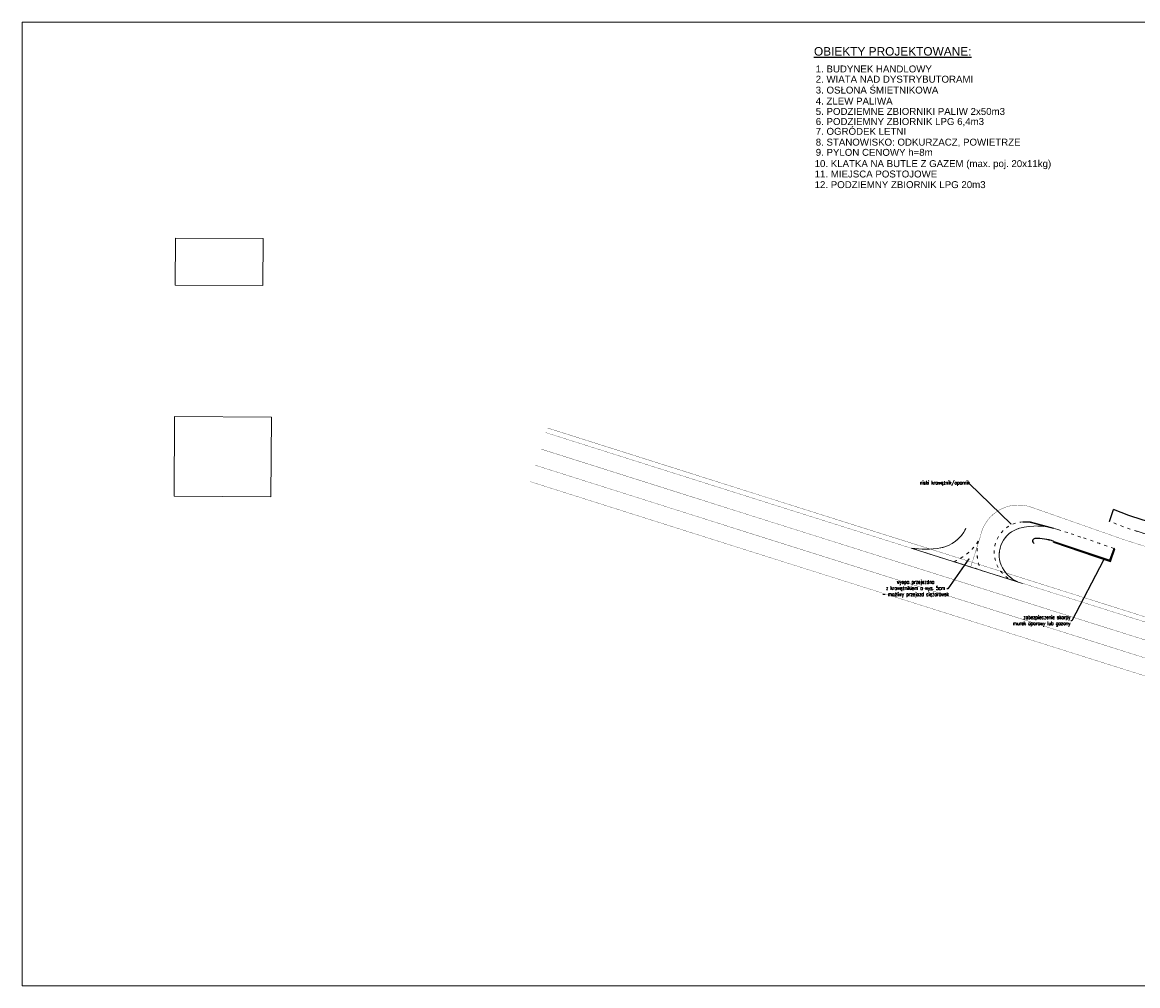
# Model space of a CAD drawing. Header units: metres. Extents: x 7472034 to 8440138, y 5890133 to 5961460.
# Tile 2 of 103: x 8439176 to 8439403, y 5890290 to 5890486. Entities that reach past the tile are written whole.
import ezdxf
from ezdxf import colors
from ezdxf.entities.mleader import LeaderData, LeaderLine
from ezdxf.math import Vec2, Vec3

# ---------------------------------------------------------------- set-up
doc = ezdxf.new("R2010")
doc.units = ezdxf.units.M
doc.header["$MEASUREMENT"] = 0
doc.header["$XCLIPFRAME"] = 2
for name, pattern in [('$0$DASHED2', [0.375, 0.25, -0.125]), ('ACAD_ISO03W100', [30, 12, -18]), ('ACAD_ISO10W100', [18, 12, -3, 0, -3])]:
    doc.linetypes.add(name, pattern=pattern)
doc.layers.get('0').update_dxf_attribs({"linetype": 'CONTINUOUS', "lineweight": 5})
for name, color, linetype in [('# oś', 3, 'CONTINUOUS'), ('$0$# Wymiar', 2, 'CONTINUOUS'), ('2D - Ogólne', 7, 'CONTINUOUS')]:
    doc.layers.add(name, color=color, linetype=linetype)
for name, color, linetype, lineweight in [('### Krawężnik', 6, 'CONTINUOUS', 5), ('### Krawężnik najazdowy', 6, 'ACAD_ISO03W100', 5), ('###pasy ruchu', 132, 'CONTINUOUS', 5), ('$0$### wypełnienie kostka', 142, 'CONTINUOUS', 15), ('_a_widok', 7, 'CONTINUOUS', 5), ('a___ogony', 7, 'CONTINUOUS', 5), ('a___scany', 7, 'CONTINUOUS', 5), ('ZAG-OPIS_020', 7, 'CONTINUOUS', 25)]:
    doc.layers.add(name, color=color, linetype=linetype, lineweight=lineweight)
doc.layers.add('_IS_NO', color=11, linetype='CONTINUOUS', lineweight=20, plot=False)
doc.styles.add('ARIAL', font='arial.ttf')
doc.styles.add('RS', font='Romans.shx', dxfattribs={"width": 0.7})
picture_1 = doc.add_image_def('image1.jpg', size_in_pixel=(9921, 7015))
pattern_1 = [(132.580757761, (8673865.75893, -4017014.2359), (-0.233782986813, -0.214829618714), []), (222.580757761, (8673865.75893, -4017014.2359), (0.214829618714, -0.233782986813), [])]

# ---------------------------------------------------------------- blocks, each defined once
blk = doc.blocks.new('A$C3A8817FD')
at = {"color": 255, "ltscale": 0.1}
image = blk.add_image(picture_1, insert=(108.87, -106.84), size_in_units=(208.97, 147.76), rotation=90, dxfattribs=at)
image.set_boundary_path([(7117.4, 1846.1), (7572.9, 2695.8)])
image = blk.add_image(picture_1, insert=(108.87, -106.84), size_in_units=(208.97, 147.76), rotation=90, dxfattribs=at)
image.set_boundary_path([(5072, 1846.1), (5843.4, 2784.2)])
blk = doc.blocks.new('A$C1D2679FE')
at = {"layer": '$0$### wypełnienie kostka'}
h = blk.add_hatch(dxfattribs=at)
h.set_pattern_fill('ANSI37', color=251, scale=0.1, angle=447.5808, style=0)
h.set_pattern_definition(pattern_1)
edge = h.paths.add_edge_path()
edge.add_arc((246.29, 82.44), 9.4, 15.61, 23.9686, ccw=False)
edge.add_line((255.34, 84.97), (256.87, 78.4))
edge.add_line((256.87, 78.4), (258.92, 70.66))
edge.add_arc((254.09, 69.38), 5, 14.8266, 69.7158)
edge.add_line((255.82, 74.07), (253.92, 81.68))
edge.add_arc((250.08, 84.87), 5, 320.2428, 376.123)
h = blk.add_hatch(dxfattribs=at)
h.set_pattern_fill('ANSI37', color=251, scale=0.1, angle=447.5808, style=0)
h.set_pattern_definition(pattern_1)
edge = h.paths.add_edge_path()
edge.add_line((258.92, 70.66), (259.5, 68.48))
edge.add_arc((252.18, 65.83), 7.78, 19.8587, 58.7418)
edge.add_line((256.22, 72.49), (255.82, 74.07))
edge.add_arc((254.09, 69.38), 5, 14.8266, 69.7158, ccw=False)
h = blk.add_hatch(dxfattribs=at)
h.set_pattern_fill('ANSI37', color=251, scale=0.1, angle=331.0157, style=0)
h.set_pattern_definition([(16.0157065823, (-7471780.02026, -5961378.21285), (-0.087598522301, 0.305176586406), []), (106.0157065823, (-7471780.02026, -5961378.21285), (-0.305176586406, -0.087598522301), [])])
edge = h.paths.add_edge_path()
edge.add_line((164.68, 36.2), (161.65, 36.81))
edge.add_arc((163.23, 44.66), 8, 258.6406, 303.055)
edge.add_line((167.59, 37.95), (169.16, 37.64))
edge.add_arc((165.57, 41.12), 5, 259.7213, 315.9527, ccw=False)
h = blk.add_hatch(dxfattribs=at)
h.set_pattern_fill('ANSI37', color=251, scale=0.1, angle=447.5808, style=0)
h.set_pattern_definition([(132.580757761, (-7471780.02026, -5961378.21285), (-0.233782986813, -0.214829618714), []), (222.580757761, (-7471780.02026, -5961378.21285), (0.214829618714, -0.233782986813), [])])
edge = h.paths.add_edge_path()
edge.add_arc((252.87, 467.54), 440.27, 258.4326, 260.5526, ccw=False)
edge.add_arc((165.57, 41.12), 5, 258.6406, 315.9527)
edge.add_line((169.16, 37.64), (176.81, 36.14))
edge.add_arc((181.36, 38.17), 4.98, 204.0823, 261.2489)
at = {"layer": '# oś', "color": 0, "linetype": 'ACAD_ISO10W100', "ltscale": 0.25, "flags": 128}
blk.add_lwpolyline([(264.9, 60.3, -0.005172), (261.9, 69.18), (260.84, 73.16), (260.06, 76.14), (259.12, 79.69), (257.96, 84.75), (256.25, 92.2)], format="xyb", dxfattribs=at)
for points in [[(244.43, 75.1), (259.29, 79.04)], [(174.29, 44.24), (172.06, 32.21)], [(160.2, 34.55), (169.08, 32.76), (177.66, 31.17), (181.64, 30.55)]]:
    blk.add_lwpolyline(points, dxfattribs=at)
at = {"layer": '### Krawężnik', "color": 0, "linetype": 'Continuous', "lineweight": 5}
for p, q in [((261.7, 61.83), (260.75, 64.68)), ((262.54, 59.47), (261.7, 61.83)), ((263.39, 57.12), (262.54, 59.47)), ((264.53, 54.29), (263.39, 57.12)), ((265.63, 51.54), (264.53, 54.29)), ((266.34, 48.6), (265.63, 51.54)), ((266.64, 45.61), (266.34, 48.6)), ((266.41, 42.54), (266.64, 45.61)), ((265.61, 39.6), (266.41, 42.54)), ((264.39, 36.83), (265.61, 39.6)), ((262.71, 34.3), (264.39, 36.83)), ((260.63, 32.08), (262.71, 34.3)), ((182.02, 33.02), (187.36, 32.2)), ((187.36, 32.2), (192.02, 31.6)), ((258.15, 30.36), (260.63, 32.08)), ((192.02, 31.6), (196.69, 31)), ((196.69, 31), (201.98, 30.48)), ((201.98, 30.48), (207.27, 29.97)), ((207.27, 29.97), (216.47, 29.36)), ((255.34, 29.14), (258.15, 30.36)), ((216.47, 29.36), (221.88, 29.11)), ((221.88, 29.11), (227.3, 28.87)), ((227.3, 28.87), (233.72, 28.6)), ((233.72, 28.6), (240.14, 28.34)), ((240.14, 28.34), (245.33, 28.08)), ((245.33, 28.08), (246.14, 28.01)), ((246.14, 28.01), (248.43, 27.99)), ((248.43, 27.99), (251.41, 28.34)), ((251.41, 28.34), (255.34, 29.14))]:
    blk.add_line(p, q, dxfattribs=at)
at = {"layer": '### Krawężnik', "color": 0, "linetype": 'Continuous', "lineweight": 5, "flags": 128}
blk.add_lwpolyline([(77.75, 43.82, 0.074292), (83.79, 43.88, 0.237779), (88.9, 47.85)], format="xyb", dxfattribs=at)
at = {"layer": '### Krawężnik', "color": 0, "linetype": 'Continuous', "flags": 128}
for points in [[(129.06, 45.62), (123.92, 47.26)], [(129.06, 45.62), (136.51, 43.26), (141.32, 41.84)], [(151.34, 39.14), (152.23, 38.92), (156.44, 37.96), (160.65, 37.01), (160.69, 37)]]:
    blk.add_lwpolyline(points, dxfattribs=at)
at = {"layer": '### Krawężnik', "color": 0, "ltscale": 0.1}
blk.add_lwpolyline([(77.75, 43.82), (100.48, 36.64)], dxfattribs=at)
at = {"layer": '### Krawężnik', "color": 0, "ltscale": 0.05}
for centre, radius, start, end in [((250.08, 84.87), 5, 320.2428, 16.123), ((251.98, 65.72), 8.01, 20.1318, 58.1352)]:
    blk.add_arc(centre, radius, start, end, dxfattribs=at)
at = {"layer": '### Krawężnik', "color": 0, "linetype": 'Continuous'}
for centre, radius, start, end in [((101.37, 42.45), 5.63, 105.4763, 201.9041), ((103.39, 34.93), 13.42, 71.2089, 105.2179), ((102.03, 42.82), 6.39, 202.8331, 247.2439)]:
    blk.add_arc(centre, radius, start, end, dxfattribs=at)
at = {"layer": '### Krawężnik najazdowy', "color": 253, "ltscale": 0.05, "flags": 128}
for points in [[(255.82, 74.07, -0.244214), (258.92, 70.66)], [(100.53, 49.17, 0.491876), (95.01, 41.17, 0.193091), (97.94, 37.45)], [(86.5, 41.06, 0.15655), (91.48, 45.28)], [(91.48, 45.28, 0.136056), (91.66, 40.14, 0.02127), (91.94, 39.35, 0.02127)]]:
    blk.add_lwpolyline(points, format="xyb", dxfattribs=at)
for points in [[(123.92, 47.26), (121.75, 47.95), (121.29, 48.12), (118.27, 49.29)], [(107.71, 47.63), (110.39, 46.77)], [(110.39, 46.77), (112.58, 46.02)], [(119.16, 43.77), (116.1, 44.81), (116.1, 44.81), (112.58, 46.02)], [(145.27, 43.34), (143.64, 42.48), (142.69, 42.14), (141.32, 41.84)], [(86.5, 41.06), (91.94, 39.35)], [(151.8, 41.56), (150.68, 40.96), (150.44, 40.54), (150.38, 40.02), (150.62, 39.53), (151.02, 39.22), (151.34, 39.14)], [(151.92, 41.63), (151.8, 41.56)]]:
    blk.add_lwpolyline(points, dxfattribs=at)
at = {"layer": '### Krawężnik najazdowy', "color": 253, "ltscale": 0.05}
for centre, radius, start, end in [((163.23, 44.66), 8, 258.6406, 303.055), ((165.57, 41.12), 5, 258.6406, 315.9527), ((181.37, 38.19), 5, 204.1824, 261.1796)]:
    blk.add_arc(centre, radius, start, end, dxfattribs=at)
at = {"layer": '### Krawężnik najazdowy', "color": 253, "lineweight": 18, "ltscale": 0.05}
for centre, radius, start, end in [((163.23, 44.66), 7.25, 258.6406, 299.9289), ((181.37, 38.19), 4.25, 205.7423, 261.1796)]:
    blk.add_arc(centre, radius, start, end, dxfattribs=at)
at = {"layer": '###pasy ruchu', "color": 251, "linetype": 'ACAD_ISO03W100', "lineweight": 13, "ltscale": 0.08, "const_width": 0.05}
for points in [[(214.01, 8.57), (201.46, 11.14), (186.79, 14.41), (181.38, 15.41), (174.22, 16.6), (167.24, 18.09), (160.29, 19.57), (153.76, 21.29), (147.2, 23.03), (139.68, 25.36), (131.94, 27.76), (117.85, 32.22), (109.13, 34.97), (103.72, 36.68), (89.36, 41.21), (75.01, 45.74), (46.61, 54.7), (32.21, 59.27), (3.48, 68.37)], [(213.81, 7.59), (201.25, 10.16), (201.25, 10.16), (186.59, 13.43), (181.21, 14.43), (174.03, 15.62), (167.03, 17.11), (160.05, 18.6), (153.5, 20.33), (146.93, 22.06), (139.38, 24.41), (131.65, 26.81), (117.54, 31.26), (108.83, 34.01), (103.42, 35.72), (89.06, 40.25), (74.71, 44.78), (46.3, 53.75), (31.9, 58.31), (3.18, 67.41)], [(223.77, 7.02), (220.79, 7.09), (217.34, 7.22), (213.96, 7.34), (211.18, 7.54), (207.61, 7.8), (203.93, 8.06), (201.29, 8.25), (194.56, 9.02), (187.87, 9.78), (180.63, 10.98), (173.38, 12.18), (166.31, 13.69), (159.24, 15.19), (152.61, 16.94), (145.96, 18.7), (138.34, 21.07), (130.6, 23.47), (116.49, 27.93), (107.77, 30.68), (102.37, 32.39), (88.01, 36.92), (73.65, 41.45), (45.25, 50.41), (30.85, 54.98), (2.12, 64.08)], [(223.7, 3.52), (220.69, 3.59), (217.21, 3.72), (213.77, 3.85), (210.92, 4.05), (207.36, 4.31), (203.68, 4.57), (200.97, 4.77), (194.17, 5.54), (187.38, 6.31), (180.06, 7.52), (172.73, 8.74), (165.58, 10.26), (158.43, 11.79), (151.72, 13.56), (144.99, 15.33), (137.31, 17.72), (129.55, 20.13), (115.44, 24.59), (106.72, 27.34), (101.31, 29.05), (86.96, 33.58), (72.6, 38.11), (44.19, 47.08), (29.79, 51.64), (1.06, 60.74)], [(223.62, 0.02), (220.59, 0.09), (217.08, 0.22), (213.58, 0.35), (210.67, 0.56), (207.11, 0.81), (203.43, 1.08), (200.65, 1.28), (193.77, 2.06), (186.9, 2.84), (179.49, 4.07), (172.08, 5.3), (164.85, 6.84), (157.62, 8.38), (150.82, 10.17), (144.03, 11.97), (136.27, 14.38), (128.51, 16.79), (114.38, 21.25), (105.67, 24), (100.26, 25.71), (85.9, 30.24), (71.55, 34.77), (43.14, 43.74), (28.73, 48.3), (0.01, 57.4)]]:
    blk.add_lwpolyline(points, dxfattribs=at)
blk.add_lwpolyline([(135.77, 40.89), (120.97, 45.63), (102.36, 52.16, 0.460289), (91.89, 46.24), (89.92, 39.98)], format="xyb", dxfattribs=at)
at = {"layer": '$0$# Wymiar', "color": 7, "linetype": '$0$DASHED2', "ltscale": 3}
for p, q in [((178.5, 42.28), (180.89, 43.84)), ((179.38, 33.43, 0), (184.92, 32.57))]:
    blk.add_line(p, q, dxfattribs=at)
for points in [[(246.59, 78.88), (251.36, 80.04)], [(170.81, 41.95), (170.49, 40.21)]]:
    blk.add_lwpolyline(points, dxfattribs=at)
blk.add_lwpolyline([(249.91, 73.45), (252.81, 74.22, -0.154383), (255.82, 74.07, -0.154383)], format="xyb", dxfattribs=at)
for centre, radius, start, end in [((250.08, 84.87), 5, 284.8205, 320.2428), ((251.98, 65.72), 8.01, 58.1333, 113.8528), ((178.68, 40.49), 8, 116.651, 169.4948), ((163.23, 44.66), 8, 303.9991, 346.6043), ((181.37, 38.19), 5, 124.9646, 203.5059), ((165.57, 41.12), 5, 315.9527, 349.4941), ((180.88, 37.87, 0), 4.98, 279.6182, 283.235), ((180.88, 37.87), 4.98, 279.6182, 283.235)]:
    blk.add_arc(centre, radius, start, end, dxfattribs=at)
at = {"layer": '2D - Ogólne', "lineweight": 5}
for p, q in [((258.17, 64.35), (257.39, 67.78)), ((259.28, 60.99), (258.17, 64.35)), ((260.13, 58.61), (259.28, 60.99)), ((261, 56.21), (260.13, 58.61)), ((262.15, 53.33), (261, 56.21)), ((263.18, 50.76), (262.15, 53.33)), ((263.81, 48.17), (263.18, 50.76)), ((264.07, 45.57), (263.81, 48.17)), ((263.87, 42.97), (264.07, 45.57)), ((263.19, 40.45), (263.87, 42.97)), ((262.13, 38.06), (263.19, 40.45)), ((260.69, 35.89), (262.13, 38.06)), ((258.95, 34.02), (260.69, 35.89)), ((254.56, 31.59), (256.9, 32.6)), ((256.9, 32.6), (258.95, 34.02)), ((219.06, 31.8), (222, 31.67)), ((222, 31.67), (227.41, 31.42)), ((227.41, 31.42), (233.82, 31.16)), ((233.82, 31.16), (240.25, 30.89)), ((240.25, 30.89), (245.5, 30.63)), ((245.5, 30.63), (246.26, 30.57)), ((246.26, 30.57), (248.29, 30.55)), ((248.29, 30.55), (251, 30.87)), ((251, 30.87), (254.56, 31.59))]:
    blk.add_line(p, q, dxfattribs=at)
at = {"layer": '2D - Ogólne', "flags": 128}
for points in [[(259.5, 68.48), (257.39, 67.78)], [(265.75, 70.54), (264.26, 70.05)], [(266.96, 66.73), (265.46, 66.24)], [(118.27, 49.29), (119.03, 51.72)], [(129.84, 48.06), (122.59, 50.36), (122.2, 50.51), (119.03, 51.72)], [(100.53, 49.17), (102.03, 49.16), (106.79, 47.91)], [(129.84, 48.06), (137.26, 45.7), (145.27, 43.34)], [(106.82, 45.02), (115.21, 42.2), (118.46, 41.09), (119.35, 43.7)], [(106.89, 45.21), (115.28, 42.39), (118.34, 41.35), (119.16, 43.77)], [(151.92, 41.63), (152.82, 41.41), (157, 40.46), (161.18, 39.51), (167.9, 38.16)], [(176.66, 36.5), (178.51, 36.16), (187.72, 34.73), (192.35, 34.14), (196.98, 33.54), (202.23, 33.03), (207, 32.56)], [(207, 32.56), (219.06, 31.8)]]:
    blk.add_lwpolyline(points, dxfattribs=at)
at = {"layer": '2D - Ogólne'}
for centre, radius, start, end in [((103.04, 45.28), 0.5, 91.9202, 252.3521), ((103.39, 34.93), 10.86, 71.2089, 91.9202)]:
    blk.add_arc(centre, radius, start, end, dxfattribs=at)
at = {"layer": '_a_widok', "color": 253, "ltscale": 0.1}
blk.add_arc((250.2, 83.85), 5.26, 12.2442, 53.9671, dxfattribs=at)
at = {"layer": '_IS_NO', "ltscale": 0.1}
for p, q in [((280.4, 71.43), (280.4, 66.43)), ((277.9, 68.93), (282.9, 68.93))]:
    blk.add_line(p, q, dxfattribs=at)

msp = doc.modelspace()

# ---------------------------------------------------------------- linework, layer by layer
at = {"layer": '### Krawężnik', "color": 251, "linetype": 'ACAD_ISO03W100', "ltscale": 0.1}
msp.add_lwpolyline([(8439356.97, 5890379.08, 0.074292), (8439363.02, 5890379.15, 0.237779), (8439368.12, 5890383.11)], format="xyb", dxfattribs=at)
for points in [[(8439408.28, 5890380.89), (8439403.14, 5890382.52)], [(8439356.97, 5890379.08), (8439379.7, 5890371.9)]]:
    msp.add_lwpolyline(points, dxfattribs=at)
for centre, radius, start, end in [((8439380.59, 5890377.71), 5.63, 105.4763, 201.9041), ((8439382.61, 5890370.19), 13.42, 71.2089, 105.2179), ((8439381.25, 5890378.09), 6.39, 202.8331, 247.2439)]:
    msp.add_arc(centre, radius, start, end, dxfattribs=at)
at = {"layer": '### Krawężnik najazdowy', "color": 253, "ltscale": 0.05, "flags": 128}
for points in [[(8439379.75, 5890384.43, 0.491876), (8439374.23, 5890376.43, 0.193091), (8439377.16, 5890372.71)], [(8439365.73, 5890376.33, 0.15655), (8439370.7, 5890380.55)], [(8439370.7, 5890380.55, 0.136056), (8439370.89, 5890375.41, 0.02127), (8439371.16, 5890374.61, 0.02127)]]:
    msp.add_lwpolyline(points, format="xyb", dxfattribs=at)
for points in [[(8439386.94, 5890382.9), (8439389.61, 5890382.04)], [(8439403.14, 5890382.52), (8439400.97, 5890383.21), (8439400.51, 5890383.39), (8439397.5, 5890384.55)], [(8439389.61, 5890382.04), (8439391.81, 5890381.29)], [(8439398.39, 5890379.04), (8439395.33, 5890380.08), (8439395.33, 5890380.08), (8439391.81, 5890381.29)], [(8439365.73, 5890376.33), (8439371.16, 5890374.61)]]:
    msp.add_lwpolyline(points, dxfattribs=at)
at = {"layer": '###pasy ruchu', "color": 251, "linetype": 'ACAD_ISO03W100', "ltscale": 0.08, "const_width": 0.05}
for points in [[(8439493.23, 5890343.84), (8439480.68, 5890346.4), (8439466.01, 5890349.68), (8439460.6, 5890350.68), (8439453.44, 5890351.87), (8439446.47, 5890353.35), (8439439.51, 5890354.84), (8439432.98, 5890356.56), (8439426.43, 5890358.29), (8439418.9, 5890360.63), (8439411.17, 5890363.03), (8439397.07, 5890367.48), (8439388.35, 5890370.24), (8439382.94, 5890371.94), (8439368.59, 5890376.47), (8439354.23, 5890381), (8439325.83, 5890389.97), (8439311.43, 5890394.53), (8439282.7, 5890403.63)], [(8439493.03, 5890342.86), (8439480.47, 5890345.43), (8439480.47, 5890345.43), (8439465.81, 5890348.7), (8439460.43, 5890349.69), (8439453.26, 5890350.89), (8439446.26, 5890352.38), (8439439.28, 5890353.86), (8439432.73, 5890355.59), (8439426.15, 5890357.33), (8439418.6, 5890359.67), (8439410.87, 5890362.08), (8439396.77, 5890366.53), (8439388.05, 5890369.28), (8439382.64, 5890370.99), (8439368.29, 5890375.52), (8439353.93, 5890380.05), (8439325.53, 5890389.02), (8439311.13, 5890393.58), (8439282.4, 5890402.68)], [(8439409.82, 5890358.74), (8439395.71, 5890363.19), (8439387, 5890365.94), (8439381.59, 5890367.65), (8439367.23, 5890372.18), (8439352.88, 5890376.71), (8439324.47, 5890385.68), (8439310.07, 5890390.24), (8439281.34, 5890399.34)], [(8439408.78, 5890355.4), (8439394.66, 5890359.85), (8439385.94, 5890362.61), (8439380.53, 5890364.31), (8439366.18, 5890368.84), (8439351.82, 5890373.37), (8439323.42, 5890382.34), (8439309.01, 5890386.91), (8439280.29, 5890396.01)], [(8439407.73, 5890352.06), (8439393.61, 5890356.52), (8439384.89, 5890359.27), (8439379.48, 5890360.98), (8439365.13, 5890365.51), (8439350.77, 5890370.04), (8439322.36, 5890379.01), (8439307.96, 5890383.57), (8439279.23, 5890392.67)]]:
    msp.add_lwpolyline(points, dxfattribs=at)
msp.add_lwpolyline([(8439414.99, 5890376.16), (8439400.2, 5890380.9), (8439381.58, 5890387.42, 0.460289), (8439371.12, 5890381.51), (8439369.14, 5890375.25)], format="xyb", dxfattribs=at)
at = {"layer": '2D - Ogólne', "ltscale": 0.1}
for p, q in [((8439386.05, 5890380.29), (8439386.11, 5890380.47)), ((8439398.58, 5890378.97), (8439398.39, 5890379.04))]:
    msp.add_line(p, q, dxfattribs=at)
at = {"layer": '2D - Ogólne', "flags": 128}
for points in [[(8439379.75, 5890384.43), (8439381.25, 5890384.42), (8439386.01, 5890383.18)], [(8439386.11, 5890380.47), (8439394.5, 5890377.66), (8439397.56, 5890376.61), (8439398.39, 5890379.04)], [(8439386.05, 5890380.29), (8439394.44, 5890377.47), (8439397.68, 5890376.36), (8439398.58, 5890378.97)]]:
    msp.add_lwpolyline(points, dxfattribs=at)
at = {"layer": '2D - Ogólne'}
for centre, radius, start, end in [((8439382.27, 5890380.55), 0.5, 91.9202, 252.3521), ((8439382.61, 5890370.19), 10.86, 71.2089, 91.9202)]:
    msp.add_arc(centre, radius, start, end, dxfattribs=at)
at = {"layer": 'a___ogony', "ltscale": 0.1}
msp.add_lwpolyline([(8439175.58, 5890486.41), (8439682.73, 5890486.41), (8439682.73, 5890289.8), (8439175.58, 5890289.8)], close=True, dxfattribs=at)

# ---------------------------------------------------------------- block references
at = {"layer": '### Krawężnik', "color": 1, "linetype": 'Continuous', "ltscale": 0.2}
msp.add_blockref('A$C1D2679FE', (8439279.22, 5890335.27), dxfattribs=at)
at = {"layer": 'a___scany', "color": 253, "ltscale": 0.1, "rotation": 359.6829921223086}
msp.add_blockref('A$C3A8817FD', (8439206.56, 5890389.7), dxfattribs=at)

# ---------------------------------------------------------------- texts
at = {"layer": 'ZAG-OPIS_020', "lineweight": 25, "style": 'ARIAL'}
for s, height, p in [('%%UOBIEKTY PROJEKTOWANE:', 1.7325, (8439337.15, 5890479.61, 0)), ('1. BUDYNEK HANDLOWY ', 1.4137, (8439337.51, 5890476.18, 0)), ('2. WIATA NAD DYSTRYBUTORAMI', 1.4137, (8439337.5, 5890474.09, 0)), ('3. OSŁONA ŚMIETNIKOWA', 1.4137, (8439337.51, 5890471.87, 0)), ('4. ZLEW PALIWA', 1.4137, (8439337.51, 5890469.62, 0)), ('5. PODZIEMNE ZBIORNIKI PALIW 2x50m3', 1.4137, (8439337.51, 5890467.51, 0)), ('7. OGRÓDEK LETNI', 1.4137, (8439337.51, 5890463.45, 0)), ('6. PODZIEMNY ZBIORNIK LPG 6,4m3', 1.4137, (8439337.51, 5890465.45, 0)), ('8. STANOWISKO: ODKURZACZ, POWIETRZE', 1.4137, (8439337.51, 5890461.24, 0)), ('9. PYLON CENOWY h=8m', 1.4137, (8439337.51, 5890459.16, 0)), ('10. KLATKA NA BUTLE Z GAZEM (max. poj. 20x11kg) ', 1.4137, (8439337.28, 5890456.86, 0)), ('11. MIEJSCA POSTOJOWE', 1.4137, (8439337.28, 5890454.74, 0)), ('12. PODZIEMNY ZBIORNIK LPG 20m3', 1.4137, (8439337.28, 5890452.57, 0))]:
    msp.add_text(s, height=height, dxfattribs=at).set_placement(p)

# ---------------------------------------------------------------- leaders
at = {"layer": 'ZAG-OPIS_020', "lineweight": 25}
ml = msp.add_multileader_mtext('Standard', dxfattribs=at)
ml.set_content('niski krawężnik/opornik', color=256, style='RS')
ml.set_leader_properties()
ml.build(insert=Vec2(0, 0))
ml.multileader.update_dxf_attribs({"text_left_attachment_type": 2, "text_right_attachment_type": 2, "dogleg_length": 0.2, "arrow_head_size": 0.25})
ctx = ml.context
ctx.base_point, ctx.char_height, ctx.arrow_head_size, ctx.landing_gap_size, ctx.plane_origin = Vec3(8439359.15, 5890392.26), 0.75, 0.25, 0.1, Vec3(8439376.02, 5890382.93)
ctx.left_attachment, ctx.right_attachment, ctx.text_align_type = 2, 2, 1
notes = []
notes.append((ctx, [(0, (1, 1, 0), (8439368.8, 5890392.26), (-1, 0), 0.2, [(0, [(8439377.55, 5890383.81)], 0, [])])]))
ctx.mtext.insert, ctx.mtext.alignment, ctx.mtext.flow_direction = Vec3(8439363.87, 5890392.83), 2, 5
ml = msp.add_multileader_mtext('Standard', dxfattribs=at)
ml.set_content('wyspa przejezdna \\Pz krawężnikiem o wys. 5cm \\P- możliwy przejazd ciężarówek', color=256, style='RS')
ml.set_leader_properties()
ml.build(insert=Vec2(0, 0))
ml.multileader.update_dxf_attribs({"text_left_attachment_type": 2, "text_right_attachment_type": 2, "dogleg_length": 0.2, "arrow_head_size": 0.25})
ctx = ml.context
ctx.base_point, ctx.char_height, ctx.arrow_head_size, ctx.landing_gap_size, ctx.plane_origin = Vec3(8439351.48, 5890370.82), 0.75, 0.25, 0.1, Vec3(8439343.76, 5890344.6)
ctx.left_attachment, ctx.right_attachment, ctx.text_align_type = 2, 2, 1
notes.append((ctx, [(0, (1, 1, 0), (8439364.48, 5890370.82), (-1, 0), 0.2, [(0, [(8439368.91, 5890377.09)], 0, [])])]))
ctx.mtext.insert, ctx.mtext.alignment, ctx.mtext.flow_direction = Vec3(8439357.88, 5890372.57), 2, 5
at = {"layer": 'ZAG-OPIS_020'}
ml = msp.add_multileader_mtext('Standard', dxfattribs=at)
ml.set_content('zabezpieczenie skarpy\\Pmurek oporowy lub gazony', color=256, style='RS')
ml.set_leader_properties()
ml.build(insert=Vec2(0, 0))
ml.multileader.update_dxf_attribs({"text_left_attachment_type": 2, "text_right_attachment_type": 2, "dogleg_length": 0.2, "arrow_head_size": 0.25})
ctx = ml.context
ctx.base_point, ctx.char_height, ctx.arrow_head_size, ctx.landing_gap_size, ctx.plane_origin = Vec3(8439378.5, 5890364.25), 0.75, 0.25, 0.1, Vec3(8439371.55, 5890343.38)
ctx.left_attachment, ctx.right_attachment, ctx.text_align_type = 2, 2, 2
notes.append((ctx, [(0, (1, 1, 0), (8439389.8, 5890364.25), (-1, 0), 0.2, [(0, [(8439396.34, 5890376.83)], 0, [])])]))
ctx.mtext.insert, ctx.mtext.width, ctx.mtext.alignment, ctx.mtext.flow_direction = Vec3(8439389.5, 5890365.38), 14.5813, 3, 5
for ctx, leaders in notes:
    for number, flags, end, landing, length, lines in leaders:
        leader = LeaderData()
        leader.index, (leader.has_last_leader_line, leader.has_dogleg_vector, leader.attachment_direction) = number, flags
        leader.last_leader_point, leader.dogleg_vector, leader.dogleg_length = Vec3(end), Vec3(landing), length
        for number, points, colour, breaks in lines:
            line = LeaderLine()
            line.index, line.vertices, line.color, line.breaks = number, Vec3.list(points), colors.encode_raw_color(colour), breaks
            leader.lines.append(line)
        ctx.leaders.append(leader)

doc.saveas('drawing.dxf')
